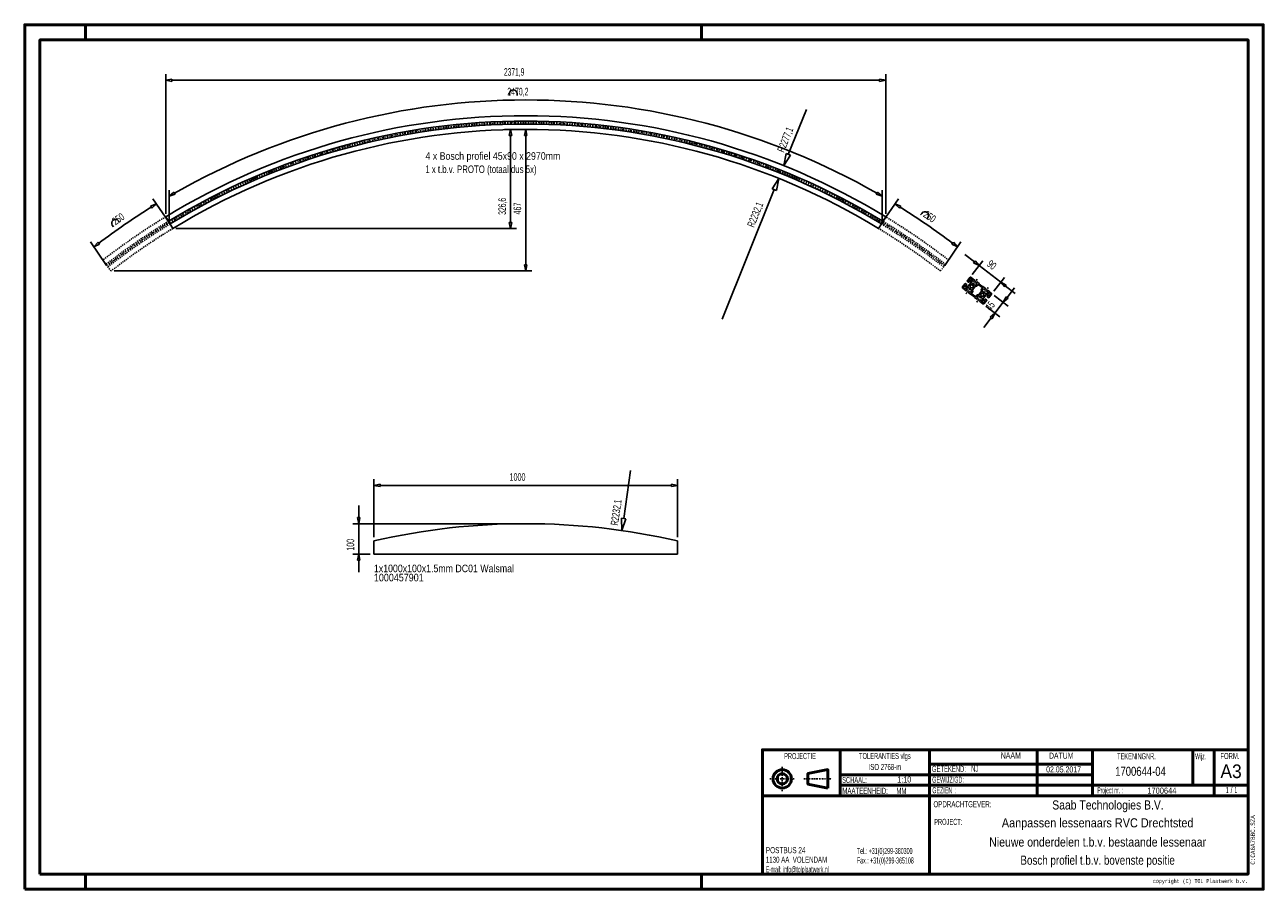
# Model space of a CAD drawing. Extents: x -6835 to -2755, y 12855 to 15705.
import ezdxf
from ezdxf.enums import TextEntityAlignment as Align

# ---------------------------------------------------------------- set-up
doc = ezdxf.new("R2010")
doc.units = 0
doc.header["$MEASUREMENT"] = 0
doc.linetypes.add('DASHDOT', pattern=[8.5, 4, -2, 0.5, -2])
doc.linetypes.add('HIDDEN', pattern=[7, 4, -3])
doc.layers.get('0').update_dxf_attribs({"linetype": 'CONTINUOUS'})
for name, color, linetype in [('DIM49', 4, 'CONTINUOUS'), ('LE_GREEN', 3, 'CONTINUOUS'), ('LE_HIDDEN', 7, 'CONTINUOUS'), ('LE_MIDDLE', 7, 'CONTINUOUS'), ('TXT_ALL', 7, 'CONTINUOUS'), ('TXT_DIM49', 2, 'CONTINUOUS')]:
    doc.layers.add(name, color=color, linetype=linetype)
doc.layers.add('LE_ALL', color=7, linetype='CONTINUOUS', lineweight=50)
doc.styles.add('MONOTXT', font='monotxt.shx')

# ---------------------------------------------------------------- blocks, each defined once
blk = doc.blocks.new('_D1', base_point=(-5184.3, 13128.4))
at = {"layer": 'DIM49', "color": 1}
for p, q in [((-6420, 15107.5), (-6400.8, 15114.5)), ((-6415.8, 15100.7), (-6420, 15107.5)), ((-6400.8, 15114.5), (-6415.8, 15100.7)), ((-6412.2, 15131), (-6359.1, 15054)), ((-6617.9, 14989.2), (-6564.9, 14912.2)), ((-6606.6, 14972.8), (-6593.2, 14988.1)), ((-6588.3, 14981.8), (-6606.6, 14972.8)), ((-6593.2, 14988.1), (-6588.3, 14981.8))]:
    blk.add_line(p, q, dxfattribs=at)
at = {"layer": 'DIM49', "color": 2}
for p, q in [((-6522, 15053.3), (-6525.6, 15058.4)), ((-6542.6, 15039.1), (-6546.2, 15044.3))]:
    blk.add_line(p, q, dxfattribs=at)
at = {"layer": 'DIM49', "color": 1}
blk.add_arc((-5184.3, 13128.4), 2329.1, 121.9803, 127.1463, dxfattribs=at)
at = {"layer": 'DIM49', "color": 2}
blk.add_arc((-6535.9, 15051.4), 12.5, 34.5577, -145.4423, dxfattribs=at)
at = {"layer": 'TXT_DIM49', "width": 0.596}
blk.add_text('250', height=25, rotation=34.5577, dxfattribs=at).set_placement((-6519.8, 15054.8), align=Align.CENTER)
blk = doc.blocks.new('_D2', base_point=(-5184.3, 13128.4))
at = {"layer": 'DIM49', "color": 2}
for p, q in [((-5237.7, 15472.5), (-5237.7, 15478.7)), ((-5212.7, 15472.5), (-5212.7, 15478.7))]:
    blk.add_line(p, q, dxfattribs=at)
at = {"layer": 'DIM49', "color": 1}
for p, q in [((-6358.5, 15159.8), (-6358.5, 15054.1)), ((-6358.5, 15139.8), (-6343.3, 15153.3)), ((-6339.2, 15146.4), (-6358.5, 15139.8)), ((-6343.3, 15153.3), (-6339.2, 15146.4)), ((-4029.3, 15146.4), (-4025.3, 15153.3)), ((-4010.1, 15139.8), (-4029.3, 15146.4)), ((-4025.3, 15153.3), (-4010.1, 15139.8)), ((-4010.1, 15159.8), (-4010.1, 15054.1))]:
    blk.add_line(p, q, dxfattribs=at)
at = {"layer": 'DIM49', "color": 2}
blk.add_arc((-5225.2, 15478.7), 12.5, 0, -180, dxfattribs=at)
at = {"layer": 'DIM49', "color": 1}
blk.add_arc((-5184.3, 13128.4), 2329.1, 60.2158, 119.7842, dxfattribs=at)
at = {"layer": 'TXT_DIM49', "width": 0.545}
blk.add_text('2470,2', height=25, rotation=0, dxfattribs=at).set_placement((-5210, 15472.5), align=Align.CENTER)
blk = doc.blocks.new('_D3', base_point=(-5184.3, 13128.4))
at = {"layer": 'DIM49', "color": 1}
for p, q in [((-3956.4, 15131), (-4009.5, 15054)), ((-3967.8, 15114.5), (-3948.6, 15107.5)), ((-3952.8, 15100.7), (-3967.8, 15114.5)), ((-3948.6, 15107.5), (-3952.8, 15100.7)), ((-3750.7, 14989.2), (-3803.7, 14912.2)), ((-3780.3, 14981.8), (-3775.4, 14988.1)), ((-3762, 14972.8), (-3780.3, 14981.8)), ((-3775.4, 14988.1), (-3762, 14972.8))]:
    blk.add_line(p, q, dxfattribs=at)
at = {"layer": 'DIM49', "color": 2}
for p, q in [((-3883.2, 15078.5), (-3879.6, 15083.7)), ((-3862.6, 15064.3), (-3859, 15069.5))]:
    blk.add_line(p, q, dxfattribs=at)
at = {"layer": 'DIM49', "color": 1}
blk.add_arc((-5184.3, 13128.4), 2329.1, 52.8537, 58.0197, dxfattribs=at)
at = {"layer": 'DIM49', "color": 2}
blk.add_arc((-3869.3, 15076.6), 12.5, -34.5633, 145.4367, dxfattribs=at)
at = {"layer": 'TXT_DIM49', "width": 0.596}
blk.add_text('250', height=25, rotation=325.4367, dxfattribs=at).set_placement((-3860.4, 15062.8), align=Align.CENTER)
blk = doc.blocks.new('_D4', base_point=(-3721.1, 14871.8))
at = {"layer": 'DIM49', "color": 1}
for p, q in [((-3706.3, 14923.6), (-3737.9, 14948.1)), ((-3678.3, 14927.2), (-3713.5, 14881.7)), ((-3703.9, 14926.8), (-3708.8, 14920.4)), ((-3708.8, 14920.4), (-3690.5, 14911.4)), ((-3690.5, 14911.4), (-3703.9, 14926.8)), ((-3690.5, 14911.4), (-3619.3, 14856.3)), ((-3607.1, 14872.1), (-3642.3, 14826.6)), ((-3619.3, 14856.3), (-3606, 14840.9)), ((-3601.1, 14847.2), (-3619.3, 14856.3)), ((-3606, 14840.9), (-3601.1, 14847.2)), ((-3603.5, 14844), (-3571.9, 14819.5))]:
    blk.add_line(p, q, dxfattribs=at)
at = {"layer": 'TXT_DIM49', "width": 0.596}
blk.add_text('90', height=25, rotation=322.2601, dxfattribs=at).set_placement((-3656.5, 14904), align=Align.CENTER)
blk = doc.blocks.new('_D5', base_point=(-3677.9, 14785.3))
at = {"layer": 'DIM49', "color": 1}
for p, q in [((-3595, 14778), (-3640.6, 14813.3)), ((-3598.6, 14806.1), (-3574.1, 14837.7)), ((-3622.5, 14742.4), (-3668, 14777.6)), ((-3638.4, 14754.7), (-3610.8, 14790.3)), ((-3601.7, 14808.5), (-3610.8, 14790.3)), ((-3610.8, 14790.3), (-3595.4, 14803.6)), ((-3595.4, 14803.6), (-3601.7, 14808.5)), ((-3650.6, 14738.9), (-3675.1, 14707.2)), ((-3638.4, 14754.7), (-3653.8, 14741.3)), ((-3653.8, 14741.3), (-3647.4, 14736.4)), ((-3647.4, 14736.4), (-3638.4, 14754.7))]:
    blk.add_line(p, q, dxfattribs=at)
at = {"layer": 'TXT_DIM49', "width": 0.596}
blk.add_text('45', height=25, rotation=52.2601, dxfattribs=at).set_placement((-3644.8, 14770.9), align=Align.CENTER)
blk = doc.blocks.new('_D6', base_point=(-5184.3, 13128.4))
at = {"layer": 'DIM49', "color": 1}
for p, q in [((-4372.4, 15164.6), (-4350.5, 15199)), ((-4350.5, 15199), (-4358.4, 15159)), ((-4537.2, 14735.1), (-4365.4, 15161.8)), ((-4358.4, 15159), (-4372.4, 15164.6))]:
    blk.add_line(p, q, dxfattribs=at)
at = {"layer": 'TXT_DIM49', "width": 0.54}
blk.add_text('R2232,1', height=25, rotation=68.0646, dxfattribs=at).set_placement((-4416.6, 15074.9), align=Align.CENTER)
blk = doc.blocks.new('_D7', base_point=(-5184.3, 13128.4))
at = {"layer": 'DIM49', "color": 1}
for p, q in [((-4319.2, 15278), (-4259.5, 15426.4)), ((-4326.2, 15280.8), (-4334.2, 15240.9)), ((-4334.2, 15240.9), (-4312.3, 15275.2)), ((-4312.3, 15275.2), (-4326.2, 15280.8))]:
    blk.add_line(p, q, dxfattribs=at)
at = {"layer": 'TXT_DIM49', "width": 0.54}
blk.add_text('R2277,1', height=25, rotation=68.0784, dxfattribs=at).set_placement((-4317.7, 15321.9), align=Align.CENTER)
blk = doc.blocks.new('_D8', base_point=(-5184.3, 11828.4))
at = {"layer": 'DIM49', "color": 1}
for p, q in [((-4861.5, 14077.5), (-4838.8, 14235.9)), ((-4854.1, 14076.4), (-4869, 14078.6)), ((-4869, 14078.6), (-4867.2, 14037.9)), ((-4867.2, 14037.9), (-4854.1, 14076.4))]:
    blk.add_line(p, q, dxfattribs=at)
at = {"layer": 'TXT_DIM49', "width": 0.54}
blk.add_text('R2232,1', height=25, rotation=81.8334, dxfattribs=at).set_placement((-4874.1, 14095.7), align=Align.CENTER)
blk = doc.blocks.new('_D9', base_point=(-5684.3, 14003.8))
at = {"layer": 'DIM49', "color": 1}
for p, q in [((-5684.3, 14206.9), (-5684.3, 14016.3)), ((-4684.3, 14206.9), (-4684.3, 14016.3)), ((-5684.3, 14186.9), (-5664.3, 14190.9)), ((-5664.3, 14182.9), (-5684.3, 14186.9)), ((-5664.3, 14190.9), (-5664.3, 14182.9)), ((-5664.3, 14186.9), (-4704.3, 14186.9)), ((-4704.3, 14182.9), (-4704.3, 14190.9)), ((-4704.3, 14190.9), (-4684.3, 14186.9)), ((-4684.3, 14186.9), (-4704.3, 14182.9))]:
    blk.add_line(p, q, dxfattribs=at)
at = {"layer": 'TXT_DIM49', "width": 0.566}
blk.add_text('1000', height=25, dxfattribs=at).set_placement((-5211.3, 14201.9), align=Align.CENTER)
blk = doc.blocks.new('_D10', base_point=(-5684.3, 13960.5))
at = {"layer": 'DIM49', "color": 1}
for p, q in [((-5734.3, 14080.5), (-5734.3, 14120.5)), ((-5730.3, 14080.5), (-5738.3, 14080.5)), ((-5738.3, 14080.5), (-5734.3, 14060.5)), ((-5734.3, 14060.5), (-5730.3, 14080.5)), ((-5754.3, 14060.5), (-5196.8, 14060.5)), ((-5734.3, 13960.5), (-5734.3, 14060.5)), ((-5754.3, 13960.5), (-5696.8, 13960.5)), ((-5734.3, 13960.5), (-5738.3, 13940.5)), ((-5730.3, 13940.5), (-5734.3, 13960.5)), ((-5738.3, 13940.5), (-5730.3, 13940.5)), ((-5734.3, 13940.5), (-5734.3, 13900.5))]:
    blk.add_line(p, q, dxfattribs=at)
at = {"layer": 'TXT_DIM49', "width": 0.557}
blk.add_text('100', height=25, rotation=90, dxfattribs=at).set_placement((-5749.3, 13991), align=Align.CENTER)
blk = doc.blocks.new('_D11', base_point=(-6346.8, 15033.9))
at = {"layer": 'DIM49', "color": 1}
for p, q in [((-5254.3, 15360.5), (-5194.3, 15360.5)), ((-5238.3, 15340.5), (-5234.3, 15360.5)), ((-5234.3, 15360.5), (-5230.3, 15340.5)), ((-5230.3, 15340.5), (-5238.3, 15340.5)), ((-5234.3, 15053.9), (-5234.3, 15340.5)), ((-5214.3, 15033.9), (-6336.8, 15033.9)), ((-5234.3, 15033.9), (-5238.3, 15053.9)), ((-5238.3, 15053.9), (-5230.3, 15053.9)), ((-5230.3, 15053.9), (-5234.3, 15033.9))]:
    blk.add_line(p, q, dxfattribs=at)
at = {"layer": 'TXT_DIM49', "width": 0.535}
blk.add_text('326,6', height=25, rotation=90, dxfattribs=at).set_placement((-5249.3, 15106.8), align=Align.CENTER)
blk = doc.blocks.new('_D12', base_point=(-6550.5, 14893.6))
at = {"layer": 'DIM49', "color": 1}
for p, q in [((-5188.3, 15340.5), (-5184.3, 15360.5)), ((-5184.3, 15360.5), (-5180.3, 15340.5)), ((-5180.3, 15340.5), (-5188.3, 15340.5)), ((-5184.3, 14913.6), (-5184.3, 15340.5)), ((-5164.3, 14893.6), (-6540.5, 14893.6)), ((-5184.3, 14893.6), (-5188.3, 14913.6)), ((-5188.3, 14913.6), (-5180.3, 14913.6)), ((-5180.3, 14913.6), (-5184.3, 14893.6))]:
    blk.add_line(p, q, dxfattribs=at)
at = {"layer": 'TXT_DIM49', "width": 0.596}
blk.add_text('467', height=25, rotation=90, dxfattribs=at).set_placement((-5199.3, 15099.6), align=Align.CENTER)
blk = doc.blocks.new('_D13', base_point=(-6370.2, 15072.3))
at = {"layer": 'DIM49', "color": 1}
for p, q in [((-6370.2, 15542.3), (-6370.2, 15082.3)), ((-6370.2, 15522.3), (-6350.2, 15526.3)), ((-6350.2, 15518.3), (-6370.2, 15522.3)), ((-6350.2, 15526.3), (-6350.2, 15518.3)), ((-6350.2, 15522.3), (-4018.3, 15522.3)), ((-4018.3, 15518.3), (-4018.3, 15526.3)), ((-4018.3, 15526.3), (-3998.3, 15522.3)), ((-3998.3, 15522.3), (-4018.3, 15518.3)), ((-3998.3, 15542.3), (-3998.3, 15082.3))]:
    blk.add_line(p, q, dxfattribs=at)
at = {"layer": 'TXT_DIM49', "width": 0.526}
blk.add_text('2371,9', height=25, dxfattribs=at).set_placement((-5222.4, 15537.3), align=Align.CENTER)

msp = doc.modelspace()

# ---------------------------------------------------------------- linework, layer by layer
for p, q in [((-6346.8, 15033.9), (-6370.2, 15072.3)), ((-3705.4, 14863.5), (-3709.4, 14866.5)), ((-3707.8, 14865.3), (-3706.7, 14864.4))]:
    msp.add_line(p, q)
for points in [[(-4021.8, 15033.9), (-4012.7, 15048.9), (-4010.1, 15053.1), (-4007.5, 15057.4), (-3998.3, 15072.3)], [(-3745, 14841), (-3745.1, 14840.9), (-3745.1, 14840.8), (-3745.2, 14840.6), (-3745.3, 14840.5), (-3745.3, 14840.4), (-3745.4, 14840.3), (-3745.4, 14840.2), (-3745.5, 14840), (-3745.5, 14839.9), (-3745.5, 14839.8), (-3745.6, 14839.6), (-3745.6, 14839.5), (-3745.6, 14839.4), (-3745.6, 14839.2), (-3745.6, 14839.1), (-3745.6, 14839), (-3745.6, 14838.8), (-3745.6, 14838.7), (-3745.5, 14838.6), (-3745.5, 14838.4), (-3745.5, 14838.3), (-3745.4, 14838.2), (-3745.4, 14838), (-3745.3, 14837.9), (-3745.3, 14837.8), (-3745.2, 14837.7), (-3745.2, 14837.6), (-3745.1, 14837.4), (-3745, 14837.3), (-3744.9, 14837.2), (-3744.8, 14837.1), (-3744.7, 14837), (-3744.6, 14836.9), (-3744.5, 14836.8), (-3744.4, 14836.8), (-3733, 14827.9), (-3729.3, 14832.6), (-3733.3, 14835.7), (-3730.7, 14839), (-3726.8, 14839.5), (-3715.3, 14830.7), (-3714.8, 14826.7), (-3717.4, 14823.4), (-3721.4, 14826.5), (-3725.1, 14821.8), (-3717.2, 14815.6), (-3716.5, 14816.4), (-3704.7, 14807.3), (-3705.3, 14806.5), (-3697.4, 14800.3), (-3693.7, 14805.1), (-3697.7, 14808.2), (-3695.1, 14811.5), (-3691.2, 14812), (-3679.7, 14803.1), (-3679.2, 14799.2), (-3681.8, 14795.9), (-3685.8, 14799), (-3689.5, 14794.2), (-3678, 14785.4), (-3677.9, 14785.3), (-3677.8, 14785.2), (-3677.7, 14785.1), (-3677.6, 14785.1), (-3677.4, 14785), (-3677.3, 14784.9), (-3677.2, 14784.9), (-3677.1, 14784.9), (-3676.9, 14784.8), (-3676.8, 14784.8), (-3676.7, 14784.8), (-3676.5, 14784.7), (-3676.4, 14784.7), (-3676.3, 14784.7), (-3676.1, 14784.7), (-3676, 14784.7), (-3675.9, 14784.7), (-3675.7, 14784.8), (-3675.6, 14784.8), (-3675.5, 14784.8), (-3675.3, 14784.8), (-3675.2, 14784.9), (-3675.1, 14784.9), (-3675, 14785), (-3674.8, 14785), (-3674.7, 14785.1), (-3674.6, 14785.2), (-3674.5, 14785.2), (-3674.4, 14785.3), (-3674.3, 14785.4), (-3674.2, 14785.5), (-3674.1, 14785.6), (-3674, 14785.7), (-3673.9, 14785.8), (-3673.8, 14785.9), (-3664.9, 14797.4), (-3669.7, 14801), (-3672.8, 14797), (-3676.1, 14799.6), (-3676.6, 14803.5), (-3667.7, 14815), (-3663.8, 14815.5), (-3660.5, 14812.9), (-3663.6, 14808.9), (-3658.8, 14805.3), (-3649.9, 14816.7), (-3649.9, 14816.8), (-3649.8, 14816.9), (-3649.7, 14817.1), (-3649.6, 14817.2), (-3649.6, 14817.3), (-3649.5, 14817.4), (-3649.5, 14817.6), (-3649.4, 14817.7), (-3649.4, 14817.8), (-3649.4, 14817.9), (-3649.3, 14818.1), (-3649.3, 14818.2), (-3649.3, 14818.3), (-3649.3, 14818.5), (-3649.3, 14818.6), (-3649.3, 14818.7), (-3649.3, 14818.9), (-3649.3, 14819), (-3649.4, 14819.1), (-3649.4, 14819.3), (-3649.4, 14819.4), (-3649.5, 14819.5), (-3649.5, 14819.7), (-3649.6, 14819.8), (-3649.6, 14819.9), (-3649.7, 14820), (-3649.8, 14820.1), (-3649.8, 14820.3), (-3649.9, 14820.4), (-3650, 14820.5), (-3650.1, 14820.6), (-3650.2, 14820.7), (-3650.3, 14820.8), (-3650.4, 14820.9), (-3650.5, 14820.9), (-3661.9, 14829.8), (-3665.6, 14825.1), (-3661.6, 14822), (-3664.2, 14818.7), (-3668.1, 14818.2), (-3679.6, 14827), (-3680.1, 14831), (-3677.5, 14834.3), (-3673.5, 14831.2), (-3669.8, 14835.9), (-3677.8, 14842.1), (-3678.4, 14841.3), (-3690.2, 14850.4), (-3689.6, 14851.2), (-3697.5, 14857.4), (-3701.2, 14852.6), (-3697.2, 14849.5), (-3699.8, 14846.2), (-3703.7, 14845.7), (-3715.2, 14854.6), (-3715.7, 14858.5), (-3713.1, 14861.8), (-3709.1, 14858.7), (-3705.4, 14863.5), (-3716.9, 14872.4), (-3717, 14872.4), (-3717.1, 14872.5), (-3717.2, 14872.6), (-3717.3, 14872.6), (-3717.5, 14872.7), (-3717.6, 14872.8), (-3717.7, 14872.8), (-3717.8, 14872.8), (-3718, 14872.9), (-3718.1, 14872.9), (-3718.2, 14872.9), (-3718.4, 14873), (-3718.5, 14873), (-3718.6, 14873), (-3718.8, 14873), (-3718.9, 14873), (-3719, 14873), (-3719.2, 14872.9), (-3719.3, 14872.9), (-3719.4, 14872.9), (-3719.6, 14872.9), (-3719.7, 14872.8), (-3719.8, 14872.8), (-3720, 14872.7), (-3720.1, 14872.7), (-3720.2, 14872.6), (-3720.3, 14872.5), (-3720.4, 14872.5), (-3720.5, 14872.4), (-3720.6, 14872.3), (-3720.7, 14872.2), (-3720.8, 14872.1), (-3720.9, 14872), (-3721, 14871.9), (-3721.1, 14871.8), (-3730, 14860.3), (-3725.2, 14856.7), (-3722.1, 14860.7), (-3718.8, 14858.1), (-3718.3, 14854.2), (-3727.2, 14842.7), (-3731.1, 14842.2), (-3734.4, 14844.8), (-3731.4, 14848.8), (-3736.1, 14852.4), (-3745, 14840.9)], [(-3713.5, 14864.6), (-3713.4, 14864.7), (-3713.4, 14864.7), (-3713.4, 14864.7), (-3713.4, 14864.8), (-3713.3, 14864.8), (-3713.3, 14864.9), (-3713.3, 14864.9), (-3713.3, 14864.9), (-3713.3, 14865), (-3713.3, 14865), (-3713.3, 14865.1), (-3713.3, 14865.1), (-3713.2, 14865.2), (-3713.2, 14865.2), (-3713.2, 14865.3), (-3713.2, 14865.3), (-3713.2, 14865.3), (-3713.3, 14865.4), (-3713.3, 14865.4), (-3713.3, 14865.5), (-3713.3, 14865.5), (-3713.3, 14865.6), (-3713.3, 14865.6), (-3713.3, 14865.6), (-3713.3, 14865.7), (-3713.4, 14865.7), (-3713.4, 14865.8), (-3713.4, 14865.8), (-3713.4, 14865.8), (-3713.5, 14865.9), (-3713.5, 14865.9), (-3713.5, 14865.9), (-3713.6, 14866), (-3713.6, 14866), (-3713.6, 14866), (-3717.9, 14869.4), (-3718, 14869.4), (-3718, 14869.4), (-3718.1, 14869.4), (-3718.1, 14869.5), (-3718.1, 14869.5), (-3718.2, 14869.5), (-3718.2, 14869.5), (-3718.3, 14869.5), (-3718.3, 14869.5), (-3718.3, 14869.6), (-3718.4, 14869.6), (-3718.4, 14869.6), (-3718.5, 14869.6), (-3718.5, 14869.6), (-3718.6, 14869.6), (-3718.6, 14869.6), (-3718.7, 14869.6), (-3718.7, 14869.6), (-3718.7, 14869.6), (-3718.8, 14869.5), (-3718.8, 14869.5), (-3718.9, 14869.5), (-3718.9, 14869.5), (-3719, 14869.5), (-3719, 14869.5), (-3719, 14869.4), (-3719.1, 14869.4), (-3719.1, 14869.4), (-3719.2, 14869.4), (-3719.2, 14869.3), (-3719.2, 14869.3), (-3719.3, 14869.3), (-3719.3, 14869.3), (-3719.3, 14869.2), (-3719.3, 14869.2), (-3722.7, 14864.9), (-3722.7, 14864.8), (-3722.7, 14864.8), (-3722.8, 14864.8), (-3722.8, 14864.7), (-3722.8, 14864.7), (-3722.8, 14864.6), (-3722.8, 14864.6), (-3722.8, 14864.6), (-3722.9, 14864.5), (-3722.9, 14864.5), (-3722.9, 14864.4), (-3722.9, 14864.4), (-3722.9, 14864.3), (-3722.9, 14864.3), (-3722.9, 14864.3), (-3722.9, 14864.2), (-3722.9, 14864.2), (-3722.9, 14864.1), (-3722.9, 14864.1), (-3722.9, 14864), (-3722.8, 14864), (-3722.8, 14863.9), (-3722.8, 14863.9), (-3722.8, 14863.9), (-3722.8, 14863.8), (-3722.8, 14863.8), (-3722.7, 14863.7), (-3722.7, 14863.7), (-3722.7, 14863.7), (-3722.7, 14863.6), (-3722.6, 14863.6), (-3722.6, 14863.6), (-3722.6, 14863.5), (-3722.5, 14863.5), (-3722.5, 14863.5), (-3718.2, 14860.1), (-3718.2, 14860.1), (-3718.1, 14860.1), (-3718.1, 14860.1), (-3718, 14860), (-3718, 14860), (-3718, 14860), (-3717.9, 14860), (-3717.9, 14860), (-3717.8, 14860), (-3717.8, 14860), (-3717.7, 14859.9), (-3717.7, 14859.9), (-3717.7, 14859.9), (-3717.6, 14859.9), (-3717.6, 14859.9), (-3717.5, 14859.9), (-3717.5, 14859.9), (-3717.4, 14859.9), (-3717.4, 14859.9), (-3717.3, 14860), (-3717.3, 14860), (-3717.3, 14860), (-3717.2, 14860), (-3717.2, 14860), (-3717.1, 14860), (-3717.1, 14860.1), (-3717.1, 14860.1), (-3717, 14860.1), (-3717, 14860.1), (-3716.9, 14860.2), (-3716.9, 14860.2), (-3716.9, 14860.2), (-3716.8, 14860.2), (-3716.8, 14860.3), (-3716.8, 14860.3), (-3713.5, 14864.6)], [(-3732.8, 14839.7), (-3732.7, 14839.7), (-3732.7, 14839.8), (-3732.7, 14839.8), (-3732.7, 14839.8), (-3732.6, 14839.9), (-3732.6, 14839.9), (-3732.6, 14840), (-3732.6, 14840), (-3732.6, 14840), (-3732.6, 14840.1), (-3732.6, 14840.1), (-3732.6, 14840.2), (-3732.6, 14840.2), (-3732.6, 14840.3), (-3732.6, 14840.3), (-3732.6, 14840.3), (-3732.6, 14840.4), (-3732.6, 14840.4), (-3732.6, 14840.5), (-3732.6, 14840.5), (-3732.6, 14840.6), (-3732.6, 14840.6), (-3732.6, 14840.7), (-3732.6, 14840.7), (-3732.7, 14840.7), (-3732.7, 14840.8), (-3732.7, 14840.8), (-3732.7, 14840.9), (-3732.8, 14840.9), (-3732.8, 14840.9), (-3732.8, 14841), (-3732.8, 14841), (-3732.9, 14841), (-3732.9, 14841.1), (-3732.9, 14841.1), (-3737.3, 14844.4), (-3737.3, 14844.4), (-3737.3, 14844.5), (-3737.4, 14844.5), (-3737.4, 14844.5), (-3737.4, 14844.5), (-3737.5, 14844.6), (-3737.5, 14844.6), (-3737.6, 14844.6), (-3737.6, 14844.6), (-3737.7, 14844.6), (-3737.7, 14844.6), (-3737.7, 14844.6), (-3737.8, 14844.6), (-3737.8, 14844.6), (-3737.9, 14844.6), (-3737.9, 14844.6), (-3738, 14844.6), (-3738, 14844.6), (-3738.1, 14844.6), (-3738.1, 14844.6), (-3738.1, 14844.6), (-3738.2, 14844.6), (-3738.2, 14844.6), (-3738.3, 14844.5), (-3738.3, 14844.5), (-3738.4, 14844.5), (-3738.4, 14844.5), (-3738.4, 14844.5), (-3738.5, 14844.4), (-3738.5, 14844.4), (-3738.5, 14844.4), (-3738.6, 14844.3), (-3738.6, 14844.3), (-3738.6, 14844.3), (-3738.7, 14844.2), (-3742, 14839.9), (-3742, 14839.9), (-3742, 14839.9), (-3742.1, 14839.8), (-3742.1, 14839.8), (-3742.1, 14839.7), (-3742.1, 14839.7), (-3742.1, 14839.7), (-3742.2, 14839.6), (-3742.2, 14839.6), (-3742.2, 14839.5), (-3742.2, 14839.5), (-3742.2, 14839.4), (-3742.2, 14839.4), (-3742.2, 14839.3), (-3742.2, 14839.3), (-3742.2, 14839.3), (-3742.2, 14839.2), (-3742.2, 14839.2), (-3742.2, 14839.1), (-3742.2, 14839.1), (-3742.2, 14839), (-3742.1, 14839), (-3742.1, 14839), (-3742.1, 14838.9), (-3742.1, 14838.9), (-3742.1, 14838.8), (-3742.1, 14838.8), (-3742, 14838.8), (-3742, 14838.7), (-3742, 14838.7), (-3741.9, 14838.6), (-3741.9, 14838.6), (-3741.9, 14838.6), (-3741.8, 14838.6), (-3741.8, 14838.5), (-3737.5, 14835.2), (-3737.5, 14835.2), (-3737.4, 14835.1), (-3737.4, 14835.1), (-3737.4, 14835.1), (-3737.3, 14835.1), (-3737.3, 14835.1), (-3737.2, 14835), (-3737.2, 14835), (-3737.1, 14835), (-3737.1, 14835), (-3737.1, 14835), (-3737, 14835), (-3737, 14835), (-3736.9, 14835), (-3736.9, 14835), (-3736.8, 14835), (-3736.8, 14835), (-3736.7, 14835), (-3736.7, 14835), (-3736.7, 14835), (-3736.6, 14835), (-3736.6, 14835), (-3736.5, 14835), (-3736.5, 14835.1), (-3736.4, 14835.1), (-3736.4, 14835.1), (-3736.4, 14835.1), (-3736.3, 14835.2), (-3736.3, 14835.2), (-3736.3, 14835.2), (-3736.2, 14835.2), (-3736.2, 14835.3), (-3736.2, 14835.3), (-3736.1, 14835.3), (-3736.1, 14835.4), (-3732.8, 14839.7)], [(-3719.2, 14845.7), (-3719.3, 14845.5), (-3719.5, 14845.3), (-3719.6, 14845.1), (-3719.7, 14844.9), (-3719.8, 14844.7), (-3719.9, 14844.5), (-3720, 14844.2), (-3720, 14844), (-3720.1, 14843.8), (-3720.2, 14843.6), (-3720.2, 14843.3), (-3720.2, 14843.1), (-3720.2, 14842.9), (-3720.2, 14842.6), (-3720.2, 14842.4), (-3720.2, 14842.2), (-3720.2, 14841.9), (-3720.2, 14841.7), (-3720.1, 14841.5), (-3720.1, 14841.2), (-3720, 14841), (-3719.9, 14840.8), (-3719.8, 14840.6), (-3719.7, 14840.4), (-3719.6, 14840.2), (-3719.5, 14840), (-3719.4, 14839.8), (-3719.2, 14839.6), (-3719.1, 14839.4), (-3718.9, 14839.2), (-3718.7, 14839.1), (-3718.6, 14838.9), (-3718.4, 14838.7), (-3718.2, 14838.6), (-3718, 14838.5), (-3717.8, 14838.3), (-3717.6, 14838.2), (-3717.4, 14838.1), (-3717.2, 14838), (-3717, 14837.9), (-3716.8, 14837.9), (-3716.5, 14837.8), (-3716.3, 14837.7), (-3716.1, 14837.7), (-3715.8, 14837.7), (-3715.6, 14837.6), (-3715.4, 14837.6), (-3715.1, 14837.6), (-3714.9, 14837.6), (-3714.7, 14837.7), (-3714.4, 14837.7), (-3714.2, 14837.7), (-3714, 14837.8), (-3713.8, 14837.8), (-3713.5, 14837.9), (-3713.3, 14838), (-3713.1, 14838.1), (-3712.9, 14838.2), (-3712.7, 14838.3), (-3712.5, 14838.5), (-3712.3, 14838.6), (-3712.1, 14838.7), (-3711.9, 14838.9), (-3711.8, 14839), (-3711.6, 14839.2), (-3711.4, 14839.4), (-3711.2, 14839.8), (-3711, 14839.9), (-3710.9, 14840.1), (-3710.8, 14840.4), (-3710.7, 14840.6), (-3710.6, 14840.8), (-3710.5, 14841), (-3710.4, 14841.2), (-3710.4, 14841.5), (-3710.3, 14841.7), (-3710.3, 14841.9), (-3710.3, 14842.1), (-3710.3, 14842.4), (-3710.2, 14842.6), (-3710.3, 14842.8), (-3710.3, 14843.1), (-3710.3, 14843.3), (-3710.3, 14843.5), (-3710.4, 14843.8), (-3710.4, 14844), (-3710.5, 14844.2), (-3710.6, 14844.4), (-3710.7, 14844.7), (-3710.8, 14844.9), (-3710.9, 14845.1), (-3711, 14845.3), (-3711.1, 14845.5), (-3711.3, 14845.7), (-3711.4, 14845.8), (-3711.6, 14846), (-3711.7, 14846.2), (-3711.9, 14846.4), (-3712.1, 14846.5), (-3712.3, 14846.6), (-3712.5, 14846.8), (-3712.7, 14846.9), (-3712.9, 14847), (-3713.1, 14847.1), (-3713.3, 14847.2), (-3713.5, 14847.3), (-3713.7, 14847.4), (-3714, 14847.5), (-3714.2, 14847.5), (-3714.4, 14847.6), (-3714.7, 14847.6), (-3714.9, 14847.6), (-3715.1, 14847.6), (-3715.4, 14847.6), (-3715.6, 14847.6), (-3715.8, 14847.6), (-3716.1, 14847.6), (-3716.3, 14847.5), (-3716.5, 14847.5), (-3716.7, 14847.4), (-3717, 14847.3), (-3717.2, 14847.2), (-3717.4, 14847.1), (-3717.6, 14847), (-3717.8, 14846.9), (-3718, 14846.8), (-3718.2, 14846.7), (-3718.4, 14846.5), (-3718.6, 14846.4), (-3718.7, 14846.2), (-3718.9, 14846), (-3719.1, 14845.9), (-3719.2, 14845.7)], [(-3711.5, 14826.1), (-3713.8, 14823.2), (-3713.9, 14823), (-3714, 14822.9), (-3714.1, 14822.7), (-3714.2, 14822.6), (-3714.3, 14822.4), (-3714.3, 14822.2), (-3714.4, 14822.1), (-3714.5, 14821.9), (-3714.5, 14821.7), (-3714.6, 14821.6), (-3714.6, 14821.4), (-3714.6, 14821.2), (-3714.6, 14821), (-3714.6, 14820.8), (-3714.6, 14820.7), (-3714.6, 14820.5), (-3714.6, 14820.3), (-3714.6, 14820.1), (-3714.6, 14819.9), (-3714.5, 14819.8), (-3714.5, 14819.6), (-3714.4, 14819.4), (-3714.4, 14819.3), (-3714.3, 14819.1), (-3714.2, 14818.9), (-3714.1, 14818.8), (-3714, 14818.6), (-3713.9, 14818.5), (-3713.8, 14818.3), (-3713.7, 14818.2), (-3713.6, 14818), (-3713.5, 14817.9), (-3713.4, 14817.8), (-3713.2, 14817.7), (-3713.1, 14817.6), (-3704.5, 14810.9), (-3704.3, 14810.8), (-3704.2, 14810.7), (-3704, 14810.6), (-3703.9, 14810.5), (-3703.7, 14810.4), (-3703.5, 14810.3), (-3703.4, 14810.3), (-3703.2, 14810.2), (-3703, 14810.2), (-3702.9, 14810.1), (-3702.7, 14810.1), (-3702.5, 14810.1), (-3702.3, 14810.1), (-3702.1, 14810.1), (-3702, 14810), (-3701.8, 14810.1), (-3701.6, 14810.1), (-3701.4, 14810.1), (-3701.2, 14810.1), (-3701.1, 14810.2), (-3700.9, 14810.2), (-3700.7, 14810.3), (-3700.6, 14810.3), (-3700.4, 14810.4), (-3700.2, 14810.5), (-3700.1, 14810.6), (-3699.9, 14810.6), (-3699.8, 14810.7), (-3699.6, 14810.8), (-3699.5, 14811), (-3699.3, 14811.1), (-3699.2, 14811.2), (-3699.1, 14811.3), (-3699, 14811.5), (-3698.9, 14811.6), (-3696.6, 14814.5), (-3691.6, 14815.2), (-3682.8, 14826.6), (-3683.4, 14831.6), (-3681.1, 14834.5), (-3681, 14834.7), (-3680.9, 14834.8), (-3680.8, 14835), (-3680.7, 14835.1), (-3680.6, 14835.3), (-3680.6, 14835.5), (-3680.5, 14835.6), (-3680.4, 14835.8), (-3680.4, 14836), (-3680.4, 14836.1), (-3680.3, 14836.3), (-3680.3, 14836.5), (-3680.3, 14836.7), (-3680.3, 14836.9), (-3680.3, 14837), (-3680.3, 14837.2), (-3680.3, 14837.4), (-3680.3, 14837.6), (-3680.3, 14837.8), (-3680.4, 14837.9), (-3680.4, 14838.1), (-3680.5, 14838.3), (-3680.5, 14838.4), (-3680.6, 14838.6), (-3680.7, 14838.8), (-3680.8, 14838.9), (-3680.9, 14839.1), (-3681, 14839.2), (-3681.1, 14839.4), (-3681.2, 14839.5), (-3681.3, 14839.7), (-3681.4, 14839.8), (-3681.5, 14839.9), (-3681.7, 14840), (-3681.8, 14840.1), (-3690.4, 14846.8), (-3690.6, 14846.9), (-3690.7, 14847), (-3690.9, 14847.1), (-3691, 14847.2), (-3691.2, 14847.3), (-3691.4, 14847.4), (-3691.5, 14847.4), (-3691.7, 14847.5), (-3691.9, 14847.5), (-3692.1, 14847.6), (-3692.2, 14847.6), (-3692.4, 14847.6), (-3692.6, 14847.6), (-3692.8, 14847.7), (-3692.9, 14847.7), (-3693.1, 14847.6), (-3693.3, 14847.6), (-3693.5, 14847.6), (-3693.7, 14847.6), (-3693.8, 14847.5), (-3694, 14847.5), (-3694.2, 14847.4), (-3694.3, 14847.4), (-3694.5, 14847.3), (-3694.7, 14847.2), (-3694.8, 14847.1), (-3695, 14847.1), (-3695.1, 14847), (-3695.3, 14846.9), (-3695.4, 14846.7), (-3695.6, 14846.6), (-3695.7, 14846.5), (-3695.8, 14846.4), (-3695.9, 14846.2), (-3696.1, 14846.1), (-3698.3, 14843.2), (-3703.3, 14842.5), (-3712.2, 14831.1), (-3711.5, 14826.1)], [(-3683.6, 14818.1), (-3683.8, 14818), (-3683.9, 14817.8), (-3684, 14817.6), (-3684.1, 14817.3), (-3684.2, 14817.1), (-3684.3, 14816.9), (-3684.4, 14816.7), (-3684.5, 14816.5), (-3684.5, 14816.3), (-3684.6, 14816), (-3684.6, 14815.8), (-3684.6, 14815.6), (-3684.7, 14815.3), (-3684.7, 14815.1), (-3684.7, 14814.9), (-3684.6, 14814.6), (-3684.6, 14814.4), (-3684.6, 14814.2), (-3684.5, 14813.9), (-3684.5, 14813.7), (-3684.4, 14813.5), (-3684.3, 14813.3), (-3684.2, 14813), (-3684.1, 14812.8), (-3684, 14812.6), (-3683.9, 14812.4), (-3683.8, 14812.2), (-3683.6, 14812), (-3683.5, 14811.9), (-3683.3, 14811.7), (-3683.2, 14811.5), (-3683, 14811.4), (-3682.8, 14811.2), (-3682.6, 14811.1), (-3682.4, 14810.9), (-3682.2, 14810.8), (-3682, 14810.7), (-3681.8, 14810.6), (-3681.6, 14810.5), (-3681.4, 14810.4), (-3681.2, 14810.3), (-3680.9, 14810.2), (-3680.7, 14810.2), (-3680.5, 14810.1), (-3680.3, 14810.1), (-3680, 14810.1), (-3679.8, 14810.1), (-3679.6, 14810.1), (-3679.3, 14810.1), (-3679.1, 14810.1), (-3678.9, 14810.1), (-3678.6, 14810.2), (-3678.4, 14810.2), (-3678.2, 14810.3), (-3677.9, 14810.4), (-3677.7, 14810.5), (-3677.5, 14810.6), (-3677.3, 14810.7), (-3677.1, 14810.8), (-3676.9, 14810.9), (-3676.7, 14811), (-3676.5, 14811.2), (-3676.3, 14811.3), (-3676.2, 14811.5), (-3676, 14811.7), (-3675.9, 14811.8), (-3675.7, 14812), (-3675.6, 14812.2), (-3675.4, 14812.4), (-3675.3, 14812.6), (-3675.2, 14812.8), (-3675.1, 14813), (-3675, 14813.2), (-3674.9, 14813.5), (-3674.9, 14813.7), (-3674.8, 14813.9), (-3674.8, 14814.1), (-3674.7, 14814.4), (-3674.7, 14814.6), (-3674.7, 14814.8), (-3674.7, 14815.1), (-3674.7, 14815.3), (-3674.7, 14815.5), (-3674.7, 14815.8), (-3674.7, 14816), (-3674.8, 14816.2), (-3674.9, 14816.5), (-3674.9, 14816.7), (-3675, 14816.9), (-3675.1, 14817.1), (-3675.2, 14817.3), (-3675.3, 14817.5), (-3675.4, 14817.7), (-3675.6, 14817.9), (-3675.7, 14818.1), (-3675.8, 14818.3), (-3676, 14818.5), (-3676.2, 14818.6), (-3676.3, 14818.8), (-3676.5, 14819), (-3676.7, 14819.1), (-3676.9, 14819.2), (-3677.1, 14819.4), (-3677.3, 14819.5), (-3677.5, 14819.6), (-3677.7, 14819.7), (-3677.9, 14819.8), (-3678.1, 14819.8), (-3678.4, 14819.9), (-3678.6, 14820), (-3678.8, 14820), (-3679.1, 14820), (-3679.3, 14820.1), (-3679.5, 14820.1), (-3679.8, 14820.1), (-3680, 14820.1), (-3680.2, 14820), (-3680.5, 14820), (-3680.7, 14820), (-3680.9, 14819.9), (-3681.2, 14819.9), (-3681.4, 14819.8), (-3681.6, 14819.7), (-3681.8, 14819.6), (-3682, 14819.5), (-3682.2, 14819.4), (-3682.4, 14819.3), (-3682.6, 14819.1), (-3682.8, 14819), (-3683, 14818.8), (-3683.1, 14818.7), (-3683.3, 14818.5), (-3683.5, 14818.3), (-3683.6, 14818.1)], [(-3653.1, 14819.2), (-3657.4, 14822.5), (-3657.4, 14822.5), (-3657.5, 14822.6), (-3657.5, 14822.6), (-3657.6, 14822.6), (-3657.6, 14822.6), (-3657.6, 14822.6), (-3657.7, 14822.7), (-3657.7, 14822.7), (-3657.8, 14822.7), (-3657.8, 14822.7), (-3657.9, 14822.7), (-3657.9, 14822.7), (-3657.9, 14822.7), (-3658, 14822.7), (-3658, 14822.7), (-3658.1, 14822.7), (-3658.1, 14822.7), (-3658.2, 14822.7), (-3658.2, 14822.7), (-3658.3, 14822.7), (-3658.3, 14822.7), (-3658.3, 14822.7), (-3658.4, 14822.7), (-3658.4, 14822.6), (-3658.5, 14822.6), (-3658.5, 14822.6), (-3658.5, 14822.6), (-3658.6, 14822.5), (-3658.6, 14822.5), (-3658.7, 14822.5), (-3658.7, 14822.5), (-3658.7, 14822.4), (-3658.8, 14822.4), (-3658.8, 14822.4), (-3658.8, 14822.3), (-3662.1, 14818), (-3662.2, 14818), (-3662.2, 14818), (-3662.2, 14817.9), (-3662.2, 14817.9), (-3662.3, 14817.8), (-3662.3, 14817.8), (-3662.3, 14817.7), (-3662.3, 14817.7), (-3662.3, 14817.7), (-3662.3, 14817.6), (-3662.3, 14817.6), (-3662.3, 14817.5), (-3662.4, 14817.5), (-3662.4, 14817.4), (-3662.4, 14817.4), (-3662.4, 14817.4), (-3662.3, 14817.3), (-3662.3, 14817.3), (-3662.3, 14817.2), (-3662.3, 14817.2), (-3662.3, 14817.1), (-3662.3, 14817.1), (-3662.3, 14817), (-3662.3, 14817), (-3662.2, 14817), (-3662.2, 14816.9), (-3662.2, 14816.9), (-3662.2, 14816.8), (-3662.2, 14816.8), (-3662.1, 14816.8), (-3662.1, 14816.7), (-3662.1, 14816.7), (-3662, 14816.7), (-3662, 14816.6), (-3662, 14816.6), (-3657.7, 14813.3), (-3657.6, 14813.3), (-3657.6, 14813.2), (-3657.5, 14813.2), (-3657.5, 14813.2), (-3657.5, 14813.2), (-3657.4, 14813.2), (-3657.4, 14813.1), (-3657.3, 14813.1), (-3657.3, 14813.1), (-3657.3, 14813.1), (-3657.2, 14813.1), (-3657.2, 14813.1), (-3657.1, 14813.1), (-3657.1, 14813.1), (-3657, 14813.1), (-3657, 14813.1), (-3656.9, 14813.1), (-3656.9, 14813.1), (-3656.9, 14813.1), (-3656.8, 14813.1), (-3656.8, 14813.1), (-3656.7, 14813.1), (-3656.7, 14813.1), (-3656.6, 14813.2), (-3656.6, 14813.2), (-3656.6, 14813.2), (-3656.5, 14813.2), (-3656.5, 14813.2), (-3656.4, 14813.3), (-3656.4, 14813.3), (-3656.4, 14813.3), (-3656.3, 14813.4), (-3656.3, 14813.4), (-3656.3, 14813.4), (-3656.3, 14813.5), (-3652.9, 14817.8)], [(-3658, 14826.8), (-3661.9, 14829.8), (-3659.6, 14828)], [(-3653.1, 14819.2), (-3653.1, 14819.1), (-3653, 14819.1), (-3653, 14819.1), (-3653, 14819.1), (-3652.9, 14819), (-3652.9, 14819), (-3652.9, 14818.9), (-3652.9, 14818.9), (-3652.8, 14818.9), (-3652.8, 14818.8), (-3652.8, 14818.8), (-3652.8, 14818.8), (-3652.8, 14818.7), (-3652.7, 14818.7), (-3652.7, 14818.6), (-3652.7, 14818.6), (-3652.7, 14818.5), (-3652.7, 14818.5), (-3652.7, 14818.4), (-3652.7, 14818.4), (-3652.7, 14818.4), (-3652.7, 14818.3), (-3652.7, 14818.3), (-3652.7, 14818.2), (-3652.7, 14818.2), (-3652.7, 14818.1), (-3652.8, 14818.1), (-3652.8, 14818), (-3652.8, 14818), (-3652.8, 14818), (-3652.8, 14817.9), (-3652.8, 14817.9), (-3652.9, 14817.8), (-3652.9, 14817.8), (-3652.9, 14817.8)], [(-3681.5, 14793.1), (-3681.5, 14793), (-3681.5, 14793), (-3681.5, 14793), (-3681.6, 14792.9), (-3681.6, 14792.9), (-3681.6, 14792.8), (-3681.6, 14792.8), (-3681.6, 14792.8), (-3681.6, 14792.7), (-3681.6, 14792.7), (-3681.7, 14792.6), (-3681.7, 14792.6), (-3681.7, 14792.5), (-3681.7, 14792.5), (-3681.7, 14792.4), (-3681.7, 14792.4), (-3681.7, 14792.4), (-3681.7, 14792.3), (-3681.6, 14792.3), (-3681.6, 14792.2), (-3681.6, 14792.2), (-3681.6, 14792.1), (-3681.6, 14792.1), (-3681.6, 14792.1), (-3681.6, 14792), (-3681.5, 14792), (-3681.5, 14791.9), (-3681.5, 14791.9), (-3681.5, 14791.9), (-3681.4, 14791.8), (-3681.4, 14791.8), (-3681.4, 14791.8), (-3681.3, 14791.7), (-3681.3, 14791.7), (-3681.3, 14791.7), (-3677, 14788.3), (-3676.9, 14788.3), (-3676.9, 14788.3), (-3676.9, 14788.3), (-3676.8, 14788.2), (-3676.8, 14788.2), (-3676.7, 14788.2), (-3676.7, 14788.2), (-3676.6, 14788.2), (-3676.6, 14788.2), (-3676.6, 14788.1), (-3676.5, 14788.1), (-3676.5, 14788.1), (-3676.4, 14788.1), (-3676.4, 14788.1), (-3676.3, 14788.1), (-3676.3, 14788.1), (-3676.3, 14788.1), (-3676.2, 14788.1), (-3676.2, 14788.1), (-3676.1, 14788.2), (-3676.1, 14788.2), (-3676, 14788.2), (-3676, 14788.2), (-3675.9, 14788.2), (-3675.9, 14788.2), (-3675.9, 14788.3), (-3675.8, 14788.3), (-3675.8, 14788.3), (-3675.8, 14788.3), (-3675.7, 14788.4), (-3675.7, 14788.4), (-3675.7, 14788.4), (-3675.6, 14788.4), (-3675.6, 14788.5), (-3675.6, 14788.5), (-3672.2, 14792.8), (-3672.2, 14792.9), (-3672.2, 14792.9), (-3672.2, 14792.9), (-3672.1, 14793), (-3672.1, 14793), (-3672.1, 14793.1), (-3672.1, 14793.1), (-3672.1, 14793.1), (-3672.1, 14793.2), (-3672, 14793.2), (-3672, 14793.3), (-3672, 14793.3), (-3672, 14793.4), (-3672, 14793.4), (-3672, 14793.5), (-3672, 14793.5), (-3672, 14793.5), (-3672, 14793.6), (-3672, 14793.6), (-3672, 14793.7), (-3672.1, 14793.7), (-3672.1, 14793.8), (-3672.1, 14793.8), (-3672.1, 14793.8), (-3672.1, 14793.9), (-3672.1, 14793.9), (-3672.2, 14794), (-3672.2, 14794), (-3672.2, 14794), (-3672.2, 14794.1), (-3672.3, 14794.1), (-3672.3, 14794.1), (-3672.3, 14794.2), (-3672.4, 14794.2), (-3672.4, 14794.2), (-3676.7, 14797.6), (-3676.8, 14797.6), (-3676.8, 14797.6), (-3676.8, 14797.6), (-3676.9, 14797.7), (-3676.9, 14797.7), (-3676.9, 14797.7), (-3677, 14797.7), (-3677, 14797.7), (-3677.1, 14797.7), (-3677.1, 14797.7), (-3677.2, 14797.8), (-3677.2, 14797.8), (-3677.3, 14797.8), (-3677.3, 14797.8), (-3677.3, 14797.8), (-3677.4, 14797.8), (-3677.4, 14797.8), (-3677.5, 14797.8), (-3677.5, 14797.8), (-3677.6, 14797.7), (-3677.6, 14797.7), (-3677.7, 14797.7), (-3677.7, 14797.7), (-3677.7, 14797.7), (-3677.8, 14797.7), (-3677.8, 14797.6), (-3677.9, 14797.6), (-3677.9, 14797.6), (-3677.9, 14797.6), (-3678, 14797.5), (-3678, 14797.5), (-3678, 14797.5), (-3678.1, 14797.5), (-3678.1, 14797.4), (-3678.1, 14797.4), (-3681.5, 14793.1)]]:
    msp.add_lwpolyline(points)
for radius in [2277.1, 2259.6, 2249.6, 2232.1]:
    msp.add_arc((-5184.3, 13128.4), radius, 58.6133, 121.3867)
at = {"layer": 'LE_ALL', "color": 1}
for p, q in [((-6634.6, 15655.4), (-6634.6, 15705.4)), ((-4604.6, 15655.4), (-4604.6, 15705.4)), ((-3316.7, 13268.1), (-3854.1, 13268.1)), ((-3316.7, 13198.1), (-4147.8, 13198.1)), ((-6634.6, 12905.4), (-6634.6, 12855.4)), ((-4604.6, 12905.4), (-4604.6, 12855.4))]:
    msp.add_line(p, q, dxfattribs=at)
at = {"layer": 'LE_ALL', "color": 10}
for p, q in [((-4147.8, 13315.4), (-4147.8, 13163.1)), ((-3854.1, 13315.4), (-3854.1, 12905.4)), ((-3498.8, 13315.4), (-3498.8, 13163.1)), ((-3316.7, 13315.4), (-3316.7, 13163.1)), ((-2986.4, 13315.4), (-2986.4, 13198.1)), ((-2916.4, 13315.4), (-2916.4, 13163.1)), ((-2804.6, 13163.1), (-4404.6, 13163.1))]:
    msp.add_line(p, q, dxfattribs=at)
for points in [[(-6834.6, 12855.4), (-2754.6, 12855.4), (-2754.6, 15705.4), (-6834.6, 15705.4), (-6834.6, 12855.4)], [(-6784.6, 12905.4), (-2804.6, 12905.4), (-2804.6, 15655.4), (-6784.6, 15655.4), (-6784.6, 12905.4)], [(-2804.6, 13315.4), (-4404.6, 13315.4), (-4404.6, 12905.4)], [(-4189.4, 13189), (-4254.7, 13202.2), (-4254.7, 13236.5), (-4189.4, 13249.7), (-4189.4, 13189)], [(-2804.6, 13198.1), (-3316.7, 13198.1)]]:
    msp.add_lwpolyline(points, dxfattribs=at)
at = {"layer": 'LE_ALL', "color": 1}
msp.add_lwpolyline([(-3316.7, 13233.1), (-3854.1, 13233.1), (-4147.8, 13233.1)], dxfattribs=at)
at = {"layer": 'LE_ALL', "color": 10}
for radius in [30.3, 17.1]:
    msp.add_circle((-4339, 13219.4), radius, dxfattribs=at)
at = {"layer": 'LE_GREEN'}
for p, q in [((-5684.3, 13960.5), (-5684.3, 14003.8)), ((-4684.3, 13960.5), (-5684.3, 13960.5))]:
    msp.add_line(p, q, dxfattribs=at)
msp.add_lwpolyline([(-4684.3, 13960.5), (-4684.3, 14003.8, 0.113443), (-5684.3, 14003.8)], format="xyb", dxfattribs=at)
at = {"layer": 'LE_HIDDEN', "color": 1, "linetype": 'HIDDEN'}
for p, q in [((-6550.5, 14893.6), (-6578.1, 14929.2)), ((-3818.1, 14893.6), (-3790.5, 14929.2))]:
    msp.add_line(p, q, dxfattribs=at)
for points in [[(-3790.5, 14929.2, 0.027728), (-3998.3, 15072.3)], [(-3818.1, 14893.6, 0.027728), (-4021.8, 15033.9)]]:
    msp.add_lwpolyline(points, format="xyb", dxfattribs=at)
for radius, start, end in [(2277.1, 121.3867, 127.7399), (2259.6, 121.3867, 127.7399), (2259.6, 52.2601, 58.6133), (2249.6, 121.3867, 127.7399), (2232.1, 121.3867, 127.7399), (2249.6, 52.2601, 58.6133)]:
    msp.add_arc((-5184.3, 13128.4), radius, start, end, dxfattribs=at)
at = {"layer": 'LE_MIDDLE', "color": 1, "linetype": 'DASHDOT'}
for p, q in [((-3709.4, 14850.1), (-3695.4, 14868.3)), ((-3721.1, 14835.1), (-3735.1, 14816.9)), ((-3673.8, 14822.6), (-3659.8, 14840.8)), ((-3685.5, 14807.6), (-3699.6, 14789.4)), ((-4339, 13178.5), (-4339, 13260.2)), ((-4379.9, 13219.4), (-4298.1, 13219.4)), ((-4268.4, 13219.4), (-4175.6, 13219.4))]:
    msp.add_line(p, q, dxfattribs=at)
for start, end in [(58.6133, 121.3867), (121.3867, 127.7399), (52.2601, 58.6133)]:
    msp.add_arc((-5184.3, 13128.4), 2254.6, start, end, dxfattribs=at)

# ---------------------------------------------------------------- block references
at = {"layer": 'DIM49'}
for name, p in [('_D13', (-6370.2, 15072.3)), ('_D2', (-5184.3, 13128.4)), ('_D7', (-5184.3, 13128.4)), ('_D12', (-6550.5, 14893.6)), ('_D11', (-6346.8, 15033.9)), ('_D6', (-5184.3, 13128.4)), ('_D1', (-5184.3, 13128.4)), ('_D3', (-5184.3, 13128.4)), ('_D4', (-3721.1, 14871.8)), ('_D5', (-3677.9, 14785.3)), ('_D9', (-5684.3, 14003.8)), ('_D8', (-5184.3, 11828.4)), ('_D10', (-5684.3, 13960.5))]:
    msp.add_blockref(name, p, dxfattribs=at)

# ---------------------------------------------------------------- texts
at = {"layer": 'TXT_ALL', "color": 4}
for s, width, p in [('4 x Bosch profiel 45x90 x 2970mm', 0.866, (-5514.4, 15260.3)), ('1 x t.b.v. PROTO (totaal dus 5x)', 0.771, (-5515.1, 15216.5)), ('1x1000x100x1.5mm DC01 Walsmal', 0.865, (-5684.3, 13900.5)), ('1000457901', 0.881, (-5684.3, 13870.5))]:
    msp.add_text(s, height=25, dxfattribs=dict(at, width=width)).set_placement(p)
at = {"layer": 'TXT_ALL', "color": 6}
for s, width, p in [('PROJECTIE', 0.557, (-4280.6, 13284.4)), ('TOLERANTIES vlgs', 0.566, (-4001, 13284.8)), ('ISO 2768-m', 0.597, (-4000.8, 13248.5))]:
    msp.add_text(s, height=20, dxfattribs=dict(at, width=width)).set_placement(p, align=Align.CENTER)
for s, width, p in [('NAAM', 0.691, (-3619.5, 13286.4)), ('DATUM', 0.675, (-3460.2, 13285.7)), ('TEKENINGNR.', 0.558, (-3236, 13284)), ('Wijz.', 0.5, (-2978.8, 13284)), ('FORM.', 0.584, (-2895.6, 13284.6)), ('GETEKEND:', 0.58, (-3846, 13242.3)), ('SCHAAL:', 0.569, (-4141.8, 13205.6)), ('GEWIJZIGD:', 0.536, (-3845.2, 13206.6)), ('MAATEENHEID:     MM', 0.599, (-4141.2, 13169.9)), ('GEZIEN  :', 0.526, (-3844.7, 13171.9)), ('Project nr. :', 0.49, (-3301, 13171.7)), ('OPDRACHTGEVER:', 0.609, (-3841, 13125.8)), ('PROJECT:', 0.562, (-3838.5, 13067.5))]:
    msp.add_text(s, height=20, dxfattribs=dict(at, width=width)).set_placement(p)
at = {"layer": 'TXT_ALL', "color": 5}
for s, width, p in [('NJ', 0.566, (-3716.6, 13242.8)), ('1:10', 0.777, (-3960.4, 13207.3)), ('1700644', 0.92, (-3136.4, 13170.6)), ('1', 0.449, (-2848.9, 13172.8))]:
    msp.add_text(s, height=20, dxfattribs=dict(at, width=width)).set_placement(p)
for s, height, width, p in [('02.05.2017', 20, 0.687, (-3412.2, 13240.4)), ('1700644-04', 30, 0.778, (-3158.9, 13229.3)), ('/', 20, 0.654, (-2858.9, 13172.8)), ('Saab Technologies B.V.', 30, 0.853, (-3266, 13118.3)), ('Aanpassen lessenaars RVC Drechtsted', 30, 0.893, (-3300.1, 13059.4)), ('Nieuwe onderdelen t.b.v. bestaande lessenaar', 30, 0.863, (-3300.1, 12996)), ('Bosch profiel t.b.v. bovenste positie', 30, 0.806, (-3300.1, 12936.2))]:
    msp.add_text(s, height=height, dxfattribs=dict(at, width=width)).set_placement(p, align=Align.CENTER)
at = {"layer": 'TXT_ALL', "color": 5, "width": 0.953}
msp.add_text('A3', height=45, dxfattribs=at).set_placement((-2860.5, 13266.8), align=Align.TOP_CENTER)
at = {"layer": 'TXT_ALL', "color": 5, "width": 0.449}
msp.add_text('1', height=20, dxfattribs=at).set_placement((-2868.9, 13172.8), align=Align.RIGHT)
at = {"layer": 'TXT_ALL', "color": 1, "style": 'MONOTXT', "width": 0.812}
msp.add_text('C:CA6A7BBC.SZA', height=15, rotation=90.0002, dxfattribs=at).set_placement((-2781.4, 12936.4))
at = {"layer": 'TXT_ALL', "color": 6}
for s, width, p in [('POSTBUS 24', 0.634, (-4393.2, 12984.2)), ('Tel.: +31(0)299-380300', 0.523, (-4093.2, 12981.6)), ('1130 AA  VOLENDAM', 0.604, (-4393.2, 12952.9)), ('Fax.: +31(0)299-365108', 0.521, (-4093.2, 12950.3)), ('E-mail: info@tolplaatwerk.nl', 0.5, (-4393.2, 12921))]:
    msp.add_text(s, height=20, dxfattribs=dict(at, width=width)).set_placement(p, align=Align.MIDDLE_LEFT)
at = {"layer": 'TXT_ALL', "color": 6, "style": 'MONOTXT', "width": 0.75}
msp.add_text('copyright (C) TOL Plaatwerk b.v.', height=13, dxfattribs=at).set_placement((-2805.2, 12889), align=Align.TOP_RIGHT)

doc.saveas('drawing.dxf')
